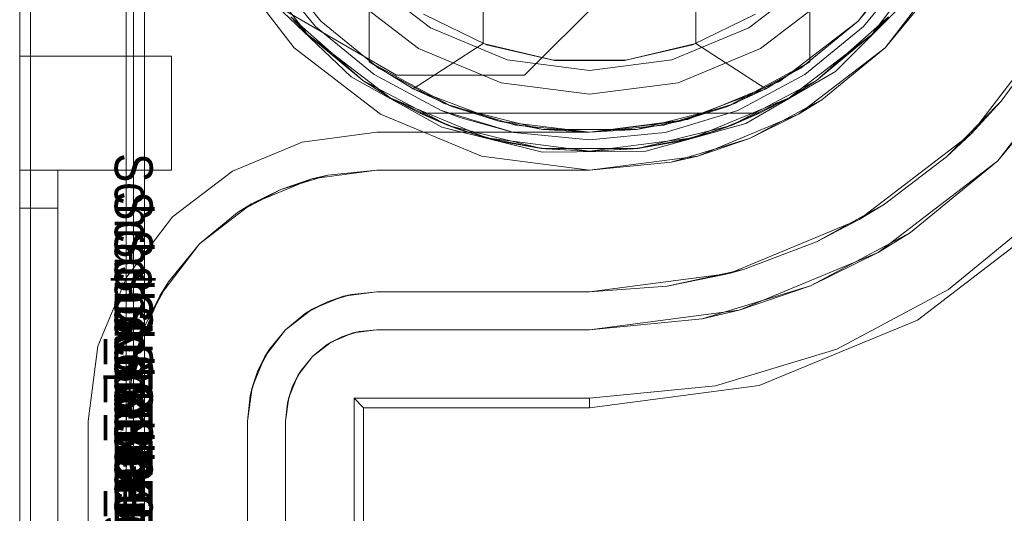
# Model space of a CAD drawing. Extents: x -620 to 300, y 62 to 1112.
# Tile 30 of 226: x -434.069 to -433.81, y 223.271 to 223.401. Entities that reach past the tile are written whole.
import ezdxf

# ---------------------------------------------------------------- set-up
doc = ezdxf.new("R2010")
doc.units = 0
doc.layers.get('0').update_dxf_attribs({"lineweight": 13})
doc.layers.add('AM_6', color=2, linetype='Continuous', lineweight=35, true_color=0xffff00)
doc.styles.get("Standard").update_dxf_attribs({"font": 'ARIALN.TTF'})

# ---------------------------------------------------------------- blocks, each defined once
blk = doc.blocks.new('Blockreferenz-A06CPVY0L0')
at = {"color": 251, "linetype": 'ByBlock', "lineweight": -2, "ltscale": 0.13, "true_color": 0x636363}
for p, q in [((-434.06887, 223.4715), (-434.06887, 220.1715)), ((-434.03599, 223.4715), (-434.03599, 220.1715)), ((-434.06598, 223.45117), (-434.06598, 220.1935)), ((-433.83226, 223.4215), (-433.84816, 223.40078)), ((-433.84816, 223.40078), (-433.83226, 223.4215)), ((-434.01413, 223.4165), (-433.99665, 223.39371)), ((-433.84108, 223.39371), (-433.8236, 223.4165)), ((-433.90918, 223.4133), (-433.93598, 223.3865)), ((-433.90918, 223.4133), (-433.93598, 223.3865)), ((-434.00133, 223.4049), (-433.98161, 223.38606)), ((-433.96967, 223.3865), (-434.00133, 223.4049)), ((-433.96967, 223.3865), (-434.00133, 223.4049)), ((-433.85418, 223.38752), (-433.83489, 223.40681)), ((-433.84816, 223.40078), (-433.86887, 223.38489)), ((-433.86887, 223.38489), (-433.84816, 223.40078)), ((-433.78723, 223.3955), (-433.81139, 223.36402)), ((-433.99665, 223.39371), (-433.97387, 223.37623)), ((-433.86387, 223.37623), (-433.84108, 223.39371)), ((-433.93598, 223.3865), (-433.96967, 223.3865)), ((-433.96967, 223.3865), (-433.96967, 223.3865)), ((-433.93598, 223.3865), (-433.96967, 223.3865)), ((-433.93598, 223.3865), (-433.93598, 223.3865)), ((-433.87774, 223.3738), (-433.85418, 223.38752)), ((-433.81139, 223.36402), (-433.79248, 223.38705)), ((-433.98161, 223.38606), (-433.95774, 223.37288)), ((-433.86887, 223.38489), (-433.89298, 223.3749)), ((-433.89298, 223.3749), (-433.86887, 223.38489)), ((-433.97387, 223.37623), (-433.94734, 223.36524)), ((-433.8904, 223.36524), (-433.86387, 223.37623)), ((-433.89298, 223.3749), (-433.91887, 223.3715)), ((-433.91887, 223.3715), (-433.89298, 223.3749)), ((-433.90403, 223.36654), (-433.87774, 223.3738)), ((-433.99454, 223.36891), (-433.97487, 223.3715)), ((-433.97487, 223.3715), (-433.99454, 223.36891)), ((-433.97487, 223.3715), (-433.97487, 223.3715)), ((-433.91887, 223.3715), (-433.97487, 223.3715)), ((-433.97487, 223.3715), (-433.91887, 223.3715)), ((-433.95774, 223.37288), (-433.93129, 223.36623)), ((-433.91887, 223.3715), (-433.91887, 223.3715)), ((-434.01287, 223.36131), (-433.99454, 223.36891)), ((-433.99454, 223.36891), (-434.01287, 223.36131)), ((-433.93129, 223.36623), (-433.90403, 223.36654)), ((-433.94734, 223.36524), (-433.91887, 223.3615)), ((-433.91887, 223.3615), (-433.8904, 223.36524)), ((-433.81139, 223.36402), (-433.84287, 223.33986)), ((-433.83442, 223.34511), (-433.81139, 223.36402)), ((-434.02861, 223.34924), (-434.01287, 223.36131)), ((-434.01287, 223.36131), (-434.02861, 223.34924)), ((-433.82442, 223.33015), (-433.79866, 223.35129)), ((-434.04068, 223.3335), (-434.02861, 223.34924)), ((-434.02861, 223.34924), (-434.04068, 223.3335)), ((-433.8326, 223.32208), (-433.79687, 223.3495)), ((-433.83442, 223.34511), (-433.8607, 223.33107)), ((-433.84287, 223.33986), (-433.83442, 223.34511)), ((-433.84287, 223.33986), (-433.87953, 223.32467)), ((-433.8607, 223.33107), (-433.84287, 223.33986)), ((-434.04828, 223.31517), (-434.04068, 223.3335)), ((-434.04068, 223.3335), (-434.04828, 223.31517)), ((-433.8607, 223.33107), (-433.88921, 223.32242)), ((-433.87953, 223.32467), (-433.8607, 223.33107)), ((-433.85381, 223.31444), (-433.82442, 223.33015)), ((-433.87953, 223.32467), (-433.91887, 223.3195)), ((-433.88921, 223.32242), (-433.87953, 223.32467)), ((-433.91887, 223.3195), (-433.88921, 223.32242)), ((-433.87421, 223.30484), (-433.8326, 223.32208)), ((-433.98405, 223.31767), (-433.97955, 223.31903)), ((-433.98108, 223.31868), (-433.97487, 223.3195)), ((-433.97955, 223.31903), (-433.98108, 223.31868)), ((-433.97487, 223.3195), (-433.97955, 223.31903)), ((-433.97955, 223.31903), (-433.97487, 223.3195)), ((-433.97487, 223.3195), (-433.91887, 223.3195)), ((-433.91887, 223.3195), (-433.97487, 223.3195)), ((-433.97487, 223.3195), (-433.97487, 223.3195)), ((-433.91887, 223.3195), (-433.91887, 223.3195)), ((-433.9882, 223.31545), (-433.98405, 223.31767)), ((-433.98687, 223.31628), (-433.98108, 223.31868)), ((-433.98405, 223.31767), (-433.98687, 223.31628)), ((-433.98108, 223.31868), (-433.98405, 223.31767)), ((-434.05087, 223.2955), (-434.04828, 223.31517)), ((-434.04828, 223.31517), (-434.05087, 223.2955)), ((-433.99184, 223.31247), (-433.98687, 223.31628)), ((-433.9882, 223.31545), (-433.99184, 223.31247)), ((-433.99184, 223.31247), (-433.9882, 223.31545)), ((-433.98687, 223.31628), (-433.9882, 223.31545)), ((-433.8857, 223.30476), (-433.85381, 223.31444)), ((-433.99565, 223.3075), (-433.99184, 223.31247)), ((-433.99184, 223.31247), (-433.99482, 223.30883)), ((-433.99482, 223.30883), (-433.99184, 223.31247)), ((-433.99704, 223.30468), (-433.99482, 223.30883)), ((-433.99482, 223.30883), (-433.99565, 223.3075)), ((-433.99805, 223.30171), (-433.99565, 223.3075)), ((-433.99565, 223.3075), (-433.99704, 223.30468)), ((-433.9984, 223.30018), (-433.99704, 223.30468)), ((-433.99704, 223.30468), (-433.99805, 223.30171)), ((-433.91887, 223.29896), (-433.87421, 223.30484)), ((-433.91887, 223.3015), (-433.8857, 223.30476)), ((-433.99887, 223.2955), (-433.99805, 223.30171)), ((-433.99805, 223.30171), (-433.9984, 223.30018)), ((-433.98087, 223.3015), (-433.91887, 223.3015)), ((-433.97834, 223.29896), (-433.98087, 223.3015)), ((-433.98087, 220.3415), (-433.98087, 223.3015)), ((-433.91887, 223.3015), (-433.91887, 223.29896)), ((-433.9984, 223.30018), (-433.99887, 223.2955)), ((-433.99887, 223.2955), (-433.9984, 223.30018)), ((-433.97834, 223.29896), (-433.91887, 223.29896)), ((-433.97834, 220.34403), (-433.97834, 223.29896)), ((-434.05087, 223.2955), (-434.05087, 223.2955)), ((-434.05087, 220.3475), (-434.05087, 223.2955)), ((-434.05087, 223.2955), (-434.05087, 220.3475)), ((-433.99887, 220.3475), (-433.99887, 223.2955)), ((-433.99887, 223.2955), (-433.99887, 220.3475)), ((-433.99887, 223.2955), (-433.99887, 223.2955))]:
    blk.add_line(p, q, dxfattribs=at)
blk = doc.blocks.new('Blockreferenz-A06CPVY8L0')
at = {"color": 9, "linetype": 'ByBlock', "lineweight": -2, "ltscale": 0.13, "true_color": 0xc1c9c4}
for p, q in [((-434.06887, 223.4715), (-434.06887, 220.1715)), ((-434.06887, 220.1715), (-434.06887, 223.4715)), ((-434.04087, 220.1715), (-434.04087, 223.4715)), ((-434.04087, 223.4715), (-434.04087, 223.2955)), ((-434.03887, 222.1215), (-434.03887, 223.4715)), ((-434.00201, 223.41594), (-433.98958, 223.40078)), ((-433.84816, 223.40078), (-433.83572, 223.41594)), ((-433.8236, 223.4165), (-433.84108, 223.39371)), ((-434.00368, 223.41483), (-433.99099, 223.39937)), ((-433.99099, 223.39937), (-434.00368, 223.41483)), ((-433.84674, 223.39937), (-433.83406, 223.41483)), ((-433.83406, 223.41483), (-433.84674, 223.39937)), ((-433.97809, 223.41227), (-433.96075, 223.39896)), ((-433.96075, 223.39896), (-433.97809, 223.41227)), ((-433.87699, 223.39896), (-433.85964, 223.41227)), ((-433.85964, 223.41227), (-433.87699, 223.39896)), ((-433.84108, 223.39371), (-433.8274, 223.41038)), ((-433.98251, 223.40786), (-433.96387, 223.39355)), ((-433.98251, 223.40786), (-433.96387, 223.39355)), ((-433.87387, 223.39355), (-433.85523, 223.40786)), ((-433.87387, 223.39355), (-433.85523, 223.40786)), ((-433.99099, 223.39937), (-433.97553, 223.38669)), ((-433.97553, 223.38669), (-433.99099, 223.39937)), ((-433.98958, 223.40078), (-433.97442, 223.38835)), ((-433.86331, 223.38835), (-433.84816, 223.40078)), ((-433.8622, 223.38669), (-433.84674, 223.39937)), ((-433.84674, 223.39937), (-433.8622, 223.38669)), ((-433.79589, 223.4005), (-433.81846, 223.37109)), ((-433.96075, 223.39896), (-433.94054, 223.39059)), ((-433.94054, 223.39059), (-433.96075, 223.39896)), ((-433.89719, 223.39059), (-433.87699, 223.39896)), ((-433.87699, 223.39896), (-433.89719, 223.39059)), ((-433.81056, 223.37966), (-433.79845, 223.39623)), ((-433.96387, 223.39355), (-433.94216, 223.38456)), ((-433.96387, 223.39355), (-433.94216, 223.38456)), ((-433.89557, 223.38456), (-433.87387, 223.39355)), ((-433.89557, 223.38456), (-433.87387, 223.39355)), ((-433.84108, 223.39371), (-433.86387, 223.37623)), ((-433.85775, 223.38003), (-433.84108, 223.39371)), ((-434.06887, 223.3915), (-434.06887, 223.39047)), ((-434.02887, 223.3915), (-434.06887, 223.3915)), ((-434.06887, 223.3915), (-434.06887, 223.3915)), ((-434.02887, 223.3915), (-434.06887, 223.3915)), ((-434.06887, 223.39047), (-434.06887, 223.3915)), ((-434.06887, 223.39047), (-434.06887, 223.38748)), ((-434.06887, 223.38748), (-434.06887, 223.39047)), ((-434.02887, 223.39047), (-434.02887, 223.3915)), ((-434.02887, 223.39047), (-434.02887, 223.3915)), ((-434.02887, 223.3915), (-434.02887, 223.3915)), ((-434.02887, 223.38748), (-434.02887, 223.39047)), ((-434.02887, 223.38748), (-434.02887, 223.39047)), ((-433.94054, 223.39059), (-433.91887, 223.38774)), ((-433.91887, 223.38774), (-433.94054, 223.39059)), ((-433.91887, 223.38774), (-433.89719, 223.39059)), ((-433.89719, 223.39059), (-433.91887, 223.38774)), ((-434.06887, 223.38748), (-434.06887, 223.38271)), ((-434.06887, 223.38271), (-434.06887, 223.38748)), ((-434.02887, 223.38271), (-434.02887, 223.38748)), ((-434.02887, 223.38271), (-434.02887, 223.38748)), ((-433.97553, 223.38669), (-433.9579, 223.37726)), ((-433.9579, 223.37726), (-433.97553, 223.38669)), ((-433.97442, 223.38835), (-433.95713, 223.37911)), ((-433.8806, 223.37911), (-433.86331, 223.38835)), ((-433.87983, 223.37726), (-433.8622, 223.38669)), ((-433.8622, 223.38669), (-433.87983, 223.37726)), ((-433.94216, 223.38456), (-433.91887, 223.3815)), ((-433.94216, 223.38456), (-433.91887, 223.3815)), ((-433.91887, 223.3815), (-433.89557, 223.38456)), ((-433.91887, 223.3815), (-433.89557, 223.38456)), ((-434.06887, 223.38271), (-434.06887, 223.3765)), ((-434.06887, 223.3765), (-434.06887, 223.38271)), ((-434.02887, 223.3765), (-434.02887, 223.38271)), ((-434.02887, 223.3765), (-434.02887, 223.38271)), ((-433.95713, 223.37911), (-433.93838, 223.37342)), ((-433.89936, 223.37342), (-433.8806, 223.37911)), ((-433.86387, 223.37623), (-433.85775, 223.38003)), ((-433.86157, 223.37799), (-433.85775, 223.38003)), ((-433.81056, 223.37966), (-433.82492, 223.36502)), ((-433.81846, 223.37109), (-433.81056, 223.37966)), ((-434.06887, 223.3765), (-434.06887, 223.36926)), ((-434.06887, 223.36926), (-434.06887, 223.3765)), ((-434.02887, 223.36926), (-434.02887, 223.3765)), ((-434.02887, 223.36926), (-434.02887, 223.3765)), ((-433.9579, 223.37726), (-433.93877, 223.37146)), ((-433.9579, 223.37726), (-433.95298, 223.37537)), ((-433.95298, 223.37537), (-433.9579, 223.37726)), ((-433.89897, 223.37146), (-433.87983, 223.37726)), ((-433.87983, 223.37726), (-433.89897, 223.37146)), ((-433.86387, 223.37623), (-433.8904, 223.36524)), ((-433.87677, 223.36987), (-433.86387, 223.37623)), ((-433.8683, 223.37439), (-433.86157, 223.37799)), ((-433.95298, 223.37537), (-433.93877, 223.37146)), ((-433.93877, 223.37146), (-433.95298, 223.37537)), ((-433.87677, 223.36987), (-433.8683, 223.37439)), ((-433.93877, 223.37146), (-433.91887, 223.3695)), ((-433.91887, 223.3695), (-433.93877, 223.37146)), ((-433.93838, 223.37342), (-433.91887, 223.3715)), ((-433.91887, 223.3715), (-433.89936, 223.37342)), ((-433.91887, 223.3695), (-433.89897, 223.37146)), ((-433.89897, 223.37146), (-433.91887, 223.3695)), ((-433.81846, 223.37109), (-433.84787, 223.34852)), ((-433.82492, 223.36502), (-433.81846, 223.37109)), ((-434.06887, 223.36926), (-434.06887, 223.3615)), ((-434.06887, 223.3615), (-434.06887, 223.36926)), ((-434.02887, 223.3615), (-434.02887, 223.36926)), ((-434.02887, 223.3615), (-434.02887, 223.36926)), ((-433.8904, 223.36524), (-433.87677, 223.36987)), ((-433.88596, 223.36708), (-433.87677, 223.36987)), ((-433.89326, 223.36487), (-433.88596, 223.36708)), ((-433.8904, 223.36524), (-433.91887, 223.3615)), ((-433.91887, 223.3615), (-433.89741, 223.36361)), ((-433.89741, 223.36361), (-433.8904, 223.36524)), ((-433.89741, 223.36361), (-433.89326, 223.36487)), ((-433.84124, 223.35259), (-433.82492, 223.36502)), ((-434.06887, 223.3615), (-434.06887, 223.3613)), ((-434.06387, 223.3615), (-434.06887, 223.3615)), ((-434.06887, 223.3615), (-434.05887, 223.3615)), ((-434.06887, 223.3615), (-434.06887, 221.8215)), ((-434.06887, 223.3615), (-434.06887, 223.3615)), ((-434.06387, 223.3615), (-434.06887, 223.3615)), ((-434.06887, 223.36115), (-434.06887, 223.3615)), ((-434.06887, 221.8215), (-434.06887, 223.3615)), ((-434.06887, 223.3615), (-434.05887, 223.3615)), ((-434.06887, 223.3613), (-434.06887, 223.36073)), ((-434.06887, 223.36016), (-434.06887, 223.36115)), ((-434.06887, 223.36073), (-434.06887, 223.35981)), ((-434.05887, 223.3615), (-434.06387, 223.3615)), ((-434.05887, 223.3615), (-434.06387, 223.3615)), ((-434.05887, 223.3613), (-434.05887, 223.3615)), ((-434.05887, 223.3615), (-434.02887, 223.3615)), ((-434.05887, 221.8215), (-434.05887, 223.3615)), ((-434.05887, 223.3615), (-434.05887, 223.3615)), ((-434.05887, 223.3613), (-434.05887, 223.3615)), ((-434.05887, 223.3615), (-434.05887, 223.3615)), ((-434.05887, 223.3615), (-434.02887, 223.3615)), ((-434.05887, 223.3615), (-434.05887, 221.8215)), ((-434.05887, 223.36073), (-434.05887, 223.3613)), ((-434.05887, 223.36073), (-434.05887, 223.3613)), ((-434.05887, 223.35981), (-434.05887, 223.36073)), ((-434.05887, 223.35981), (-434.05887, 223.36073)), ((-434.02887, 223.3615), (-434.02887, 223.3615)), ((-433.97487, 223.3615), (-433.99195, 223.35925)), ((-433.98774, 223.36023), (-433.97487, 223.3615)), ((-433.97487, 223.3615), (-433.98774, 223.36023)), ((-433.91887, 223.3615), (-433.97487, 223.3615)), ((-433.97487, 223.3615), (-433.9579, 223.3615)), ((-433.97487, 223.3615), (-433.97487, 223.3615)), ((-433.9579, 223.3615), (-433.93877, 223.3615)), ((-433.93877, 223.3615), (-433.91887, 223.3615)), ((-433.91887, 223.3615), (-433.91887, 223.3615)), ((-434.06887, 223.35857), (-434.06887, 223.36016)), ((-434.06887, 223.35981), (-434.06887, 223.35857)), ((-434.06887, 223.35857), (-434.06887, 223.35705)), ((-434.06887, 223.3565), (-434.06887, 223.35857)), ((-434.05887, 223.35857), (-434.05887, 223.35981)), ((-434.05887, 223.35857), (-434.05887, 223.35981)), ((-434.05887, 223.35705), (-434.05887, 223.35857)), ((-434.05887, 223.35705), (-434.05887, 223.35857)), ((-433.99195, 223.35925), (-434.00787, 223.35265)), ((-434.00012, 223.35647), (-433.98774, 223.36023)), ((-433.99195, 223.35925), (-434.00012, 223.35647)), ((-433.98774, 223.36023), (-433.99195, 223.35925)), ((-434.06887, 223.35705), (-434.06887, 223.35532)), ((-434.06887, 223.35408), (-434.06887, 223.3565)), ((-434.06887, 223.35532), (-434.06887, 223.35345)), ((-434.05887, 223.35532), (-434.05887, 223.35705)), ((-434.05887, 223.35532), (-434.05887, 223.35705)), ((-434.05887, 223.35345), (-434.05887, 223.35532)), ((-434.05887, 223.35345), (-434.05887, 223.35532)), ((-434.01153, 223.35037), (-434.00012, 223.35647)), ((-434.00012, 223.35647), (-434.00787, 223.35265)), ((-434.06887, 223.3515), (-434.06887, 223.35408)), ((-434.06887, 223.35345), (-434.06887, 223.3515)), ((-434.05887, 223.3515), (-434.05887, 223.35345)), ((-434.05887, 223.3515), (-434.05887, 223.35345)), ((-434.06887, 223.3515), (-434.06387, 223.3515)), ((-434.06887, 223.3515), (-434.06887, 221.8215)), ((-434.06387, 223.3515), (-434.06887, 223.3515)), ((-434.06887, 220.2915), (-434.06887, 223.3515)), ((-434.06387, 223.3515), (-434.05887, 223.3515)), ((-434.05887, 223.3515), (-434.06387, 223.3515)), ((-434.05887, 221.8215), (-434.05887, 223.3515)), ((-434.05887, 220.2915), (-434.05887, 223.3515)), ((-434.00787, 223.35265), (-434.02154, 223.34216)), ((-434.02154, 223.34216), (-434.01153, 223.35037)), ((-434.01153, 223.35037), (-434.02154, 223.34216)), ((-434.00787, 223.35265), (-434.01153, 223.35037)), ((-433.84124, 223.35259), (-433.85918, 223.34265)), ((-433.84787, 223.34852), (-433.84124, 223.35259)), ((-433.84787, 223.34852), (-433.88211, 223.33433)), ((-433.85918, 223.34265), (-433.84787, 223.34852)), ((-433.87837, 223.33539), (-433.85918, 223.34265)), ((-434.02154, 223.34216), (-434.03202, 223.3285)), ((-434.02974, 223.33216), (-434.02154, 223.34216)), ((-434.02154, 223.34216), (-434.02974, 223.33216)), ((-433.87837, 223.33539), (-433.89841, 223.33098)), ((-433.88211, 223.33433), (-433.87837, 223.33539)), ((-434.03584, 223.32075), (-434.02974, 223.33216)), ((-434.02974, 223.33216), (-434.03202, 223.3285)), ((-433.88211, 223.33433), (-433.91887, 223.3295)), ((-433.89841, 223.33098), (-433.88211, 223.33433)), ((-433.98367, 223.32834), (-433.97487, 223.3295)), ((-433.97487, 223.3295), (-433.9815, 223.32884)), ((-433.97487, 223.3295), (-433.91887, 223.3295)), ((-433.91887, 223.3295), (-433.97487, 223.3295)), ((-433.97487, 223.3295), (-433.97487, 223.3295)), ((-433.91887, 223.3295), (-433.89841, 223.33098)), ((-433.89841, 223.33098), (-433.91887, 223.3295)), ((-433.91887, 223.3295), (-433.91887, 223.3295)), ((-434.03202, 223.3285), (-434.03862, 223.31258)), ((-434.03202, 223.3285), (-434.03584, 223.32075)), ((-433.99187, 223.32494), (-433.98367, 223.32834)), ((-433.98788, 223.32691), (-433.99187, 223.32494)), ((-433.99049, 223.32551), (-433.98788, 223.32691)), ((-433.98367, 223.32834), (-433.98788, 223.32691)), ((-433.98788, 223.32691), (-433.98504, 223.32777)), ((-433.98504, 223.32777), (-433.98278, 223.32845)), ((-433.9815, 223.32884), (-433.98367, 223.32834)), ((-433.98278, 223.32845), (-433.9815, 223.32884)), ((-433.99891, 223.31954), (-433.99187, 223.32494)), ((-433.99187, 223.32494), (-433.99376, 223.32377)), ((-433.99376, 223.32377), (-433.99257, 223.3244)), ((-433.99257, 223.3244), (-433.99049, 223.32551)), ((-433.99376, 223.32377), (-433.99891, 223.31954)), ((-434.0396, 223.30837), (-434.03584, 223.32075)), ((-434.03584, 223.32075), (-434.03862, 223.31258)), ((-434.00431, 223.3125), (-433.99891, 223.31954)), ((-433.99891, 223.31954), (-434.00314, 223.31439)), ((-434.00314, 223.31439), (-434.00431, 223.3125)), ((-434.00377, 223.3132), (-434.00314, 223.31439)), ((-434.03862, 223.31258), (-434.04087, 223.2955)), ((-434.03862, 223.31258), (-434.0396, 223.30837)), ((-434.00771, 223.3043), (-434.00431, 223.3125)), ((-434.00431, 223.3125), (-434.00628, 223.30851)), ((-434.00488, 223.31112), (-434.00377, 223.3132)), ((-434.00628, 223.30851), (-434.00488, 223.31112)), ((-434.04087, 223.2955), (-434.0396, 223.30837)), ((-434.0396, 223.30837), (-434.04087, 223.2955)), ((-434.00628, 223.30851), (-434.00771, 223.3043)), ((-434.00714, 223.30567), (-434.00628, 223.30851)), ((-434.00887, 223.2955), (-434.00771, 223.3043)), ((-434.00771, 223.3043), (-434.00821, 223.30213)), ((-434.00782, 223.30341), (-434.00714, 223.30567)), ((-434.00821, 223.30213), (-434.00887, 223.2955)), ((-434.00821, 223.30213), (-434.00782, 223.30341)), ((-434.04087, 223.2955), (-434.04087, 220.3475)), ((-434.04087, 223.2955), (-434.04087, 223.2955)), ((-434.00887, 220.3475), (-434.00887, 223.2955)), ((-434.00887, 223.2955), (-434.00887, 223.2315)), ((-434.00887, 223.2955), (-434.00887, 223.2955))]:
    blk.add_line(p, q, dxfattribs=at)
blk = doc.blocks.new('Blockreferenz-A06CPVYEL0')
at = {"color": 0, "linetype": 'ByBlock', "lineweight": -2, "ltscale": 0.13}
for p, q in [((-433.97687, 223.39003), (-433.97687, 223.55296)), ((-433.86087, 223.55296), (-433.86087, 223.39003)), ((-433.94687, 223.54814), (-433.94687, 223.39485)), ((-433.89087, 223.39485), (-433.89087, 223.54814)), ((-433.99311, 223.39725), (-434.0098, 223.419)), ((-434.0098, 223.419), (-433.99311, 223.39725)), ((-433.82793, 223.419), (-433.84462, 223.39725)), ((-433.84462, 223.39725), (-433.82793, 223.419)), ((-433.97687, 223.4141), (-433.97687, 223.39003)), ((-433.86087, 223.39003), (-433.86087, 223.4141)), ((-433.94599, 223.39454), (-433.96254, 223.40257)), ((-433.8752, 223.40257), (-433.89174, 223.39454)), ((-433.97856, 223.38512), (-433.99752, 223.40193)), ((-433.99752, 223.40193), (-433.99311, 223.39725)), ((-433.99752, 223.40193), (-433.99311, 223.39725)), ((-433.99752, 223.40193), (-433.97856, 223.38512)), ((-433.84022, 223.40193), (-433.85917, 223.38512)), ((-433.85917, 223.38512), (-433.84022, 223.40193)), ((-433.84462, 223.39725), (-433.84022, 223.40193)), ((-433.84462, 223.39725), (-433.84022, 223.40193)), ((-433.99311, 223.39725), (-433.97856, 223.38512)), ((-433.97137, 223.38056), (-433.99311, 223.39725)), ((-433.99311, 223.39725), (-433.97856, 223.38512)), ((-433.99311, 223.39725), (-433.97137, 223.38056)), ((-433.84462, 223.39725), (-433.86637, 223.38056)), ((-433.86637, 223.38056), (-433.84462, 223.39725)), ((-433.85917, 223.38512), (-433.84462, 223.39725)), ((-433.85917, 223.38512), (-433.84462, 223.39725)), ((-433.94687, 223.39485), (-433.96527, 223.38291)), ((-433.92837, 223.39045), (-433.94687, 223.39485)), ((-433.92806, 223.39042), (-433.94599, 223.39454)), ((-433.89174, 223.39454), (-433.90967, 223.39042)), ((-433.89087, 223.39485), (-433.90936, 223.39045)), ((-433.87247, 223.38291), (-433.89087, 223.39485)), ((-433.97687, 223.39003), (-433.96527, 223.38291)), ((-433.95514, 223.37831), (-433.97687, 223.39003)), ((-433.96527, 223.38291), (-433.97687, 223.39003)), ((-433.97687, 223.39003), (-433.97687, 223.39003)), ((-433.90936, 223.39045), (-433.92837, 223.39045)), ((-433.90967, 223.39042), (-433.92806, 223.39042)), ((-433.86087, 223.39003), (-433.88259, 223.37831)), ((-433.87247, 223.38291), (-433.86087, 223.39003)), ((-433.86087, 223.39003), (-433.87247, 223.38291)), ((-433.86087, 223.39003), (-433.86087, 223.39003)), ((-433.97856, 223.38512), (-433.97137, 223.38056)), ((-433.95613, 223.37333), (-433.97856, 223.38512)), ((-433.97856, 223.38512), (-433.97137, 223.38056)), ((-433.97856, 223.38512), (-433.95613, 223.37333)), ((-433.85917, 223.38512), (-433.8816, 223.37333)), ((-433.8816, 223.37333), (-433.85917, 223.38512)), ((-433.86637, 223.38056), (-433.85917, 223.38512)), ((-433.86637, 223.38056), (-433.85917, 223.38512)), ((-433.96527, 223.38291), (-433.95514, 223.37831)), ((-433.96527, 223.38291), (-433.94276, 223.37439)), ((-433.89497, 223.37439), (-433.87247, 223.38291)), ((-433.88259, 223.37831), (-433.87247, 223.38291)), ((-433.97137, 223.38056), (-433.96359, 223.3765)), ((-433.94604, 223.37007), (-433.97137, 223.38056)), ((-433.97137, 223.38056), (-433.95613, 223.37333)), ((-433.97137, 223.38056), (-433.94604, 223.37007)), ((-433.86637, 223.38056), (-433.89169, 223.37007)), ((-433.89169, 223.37007), (-433.86637, 223.38056)), ((-433.8816, 223.37333), (-433.86637, 223.38056)), ((-433.87414, 223.3765), (-433.86637, 223.38056)), ((-433.96359, 223.3765), (-433.95613, 223.37333)), ((-433.96359, 223.3765), (-433.95289, 223.37216)), ((-433.87414, 223.3765), (-433.96359, 223.3765)), ((-433.96359, 223.3765), (-433.96359, 223.3765)), ((-433.96359, 223.3765), (-433.95289, 223.37216)), ((-433.87414, 223.3765), (-433.96359, 223.3765)), ((-433.93121, 223.37226), (-433.95514, 223.37831)), ((-433.95514, 223.37831), (-433.94276, 223.37439)), ((-433.88259, 223.37831), (-433.90652, 223.37226)), ((-433.89497, 223.37439), (-433.88259, 223.37831)), ((-433.88484, 223.37216), (-433.87414, 223.3765)), ((-433.88484, 223.37216), (-433.87414, 223.3765)), ((-433.8816, 223.37333), (-433.87414, 223.3765)), ((-433.87414, 223.3765), (-433.87414, 223.3765)), ((-433.94276, 223.37439), (-433.93121, 223.37226)), ((-433.94276, 223.37439), (-433.91887, 223.3715)), ((-433.91887, 223.3715), (-433.89497, 223.37439)), ((-433.90652, 223.37226), (-433.89497, 223.37439)), ((-433.95613, 223.37333), (-433.95289, 223.37216)), ((-433.93153, 223.36726), (-433.95613, 223.37333)), ((-433.95613, 223.37333), (-433.94604, 223.37007)), ((-433.95613, 223.37333), (-433.93153, 223.36726)), ((-433.95289, 223.37216), (-433.94986, 223.37131)), ((-433.95289, 223.37216), (-433.94604, 223.37007)), ((-433.94178, 223.36903), (-433.95289, 223.37216)), ((-433.94986, 223.37131), (-433.94428, 223.36973)), ((-433.90652, 223.37226), (-433.93121, 223.37226)), ((-433.93121, 223.37226), (-433.91887, 223.3715)), ((-433.91887, 223.3715), (-433.90652, 223.37226)), ((-433.8816, 223.37333), (-433.9062, 223.36726)), ((-433.9062, 223.36726), (-433.8816, 223.37333)), ((-433.88484, 223.37216), (-433.89595, 223.36903)), ((-433.89345, 223.36973), (-433.88787, 223.37131)), ((-433.89169, 223.37007), (-433.8816, 223.37333)), ((-433.89169, 223.37007), (-433.88484, 223.37216)), ((-433.88787, 223.37131), (-433.88484, 223.37216)), ((-433.88484, 223.37216), (-433.8816, 223.37333)), ((-433.94604, 223.37007), (-433.94178, 223.36903)), ((-433.91887, 223.3665), (-433.94604, 223.37007)), ((-433.94604, 223.37007), (-433.93153, 223.36726)), ((-433.94604, 223.37007), (-433.91887, 223.3665)), ((-433.94428, 223.36973), (-433.94178, 223.36903)), ((-433.94178, 223.36903), (-433.93153, 223.36726)), ((-433.94178, 223.36903), (-433.93039, 223.36713)), ((-433.94178, 223.36903), (-433.93039, 223.36713)), ((-433.89169, 223.37007), (-433.91887, 223.3665)), ((-433.91887, 223.3665), (-433.89169, 223.37007)), ((-433.90734, 223.36713), (-433.89595, 223.36903)), ((-433.90734, 223.36713), (-433.89595, 223.36903)), ((-433.9062, 223.36726), (-433.89169, 223.37007)), ((-433.9062, 223.36726), (-433.89595, 223.36903)), ((-433.89595, 223.36903), (-433.89169, 223.37007)), ((-433.89595, 223.36903), (-433.89345, 223.36973)), ((-433.93153, 223.36726), (-433.93039, 223.36713)), ((-433.9062, 223.36726), (-433.93153, 223.36726)), ((-433.93153, 223.36726), (-433.91887, 223.3665)), ((-433.93153, 223.36726), (-433.9062, 223.36726)), ((-433.93039, 223.36713), (-433.91887, 223.3665)), ((-433.93039, 223.36713), (-433.91887, 223.3665)), ((-433.91887, 223.3665), (-433.9062, 223.36726)), ((-433.91887, 223.3665), (-433.90734, 223.36713)), ((-433.91887, 223.3665), (-433.90734, 223.36713)), ((-433.90734, 223.36713), (-433.9062, 223.36726))]:
    blk.add_line(p, q, dxfattribs=at)
at = {"layer": 'AM_6', "char_height": 0.01, "attachment_point": 1, "rotation": 270}
for s, insert in [('{\\fArial Narrow;Schraube_TK34mm-schwarz}', (-434.03387, 223.36598)), ('{\\fArial Narrow;Schraube_TK34mm-schwarz}', (-434.03387, 223.35598)), ('{\\fArial Narrow;Schraube_TK34mm-schwarz}', (-434.03387, 223.34598)), ('{\\fArial Narrow;$CNSORDERNO.}', (-434.03387, 223.33608)), ('{\\fArial Narrow;Schraube_TK34mm-schwarz}', (-434.03387, 223.32598)), ('{\\fArial Narrow;Spelsberg}', (-434.03387, 223.31598)), ('{\\fArial Narrow;Schraube_TK34mm-schwarz}', (-434.03387, 223.30598)), ('{\\fArial Narrow;SPELSBERG}', (-434.03387, 223.29598)), ('{\\fArial Narrow;1}', (-434.03387, 223.28528))]:
    blk.add_mtext(s, dxfattribs=dict(at, insert=insert))

msp = doc.modelspace()

# ---------------------------------------------------------------- block references
at = {"ltscale": 0.13}
for name in ['Blockreferenz-A06CPVY0L0', 'Blockreferenz-A06CPVY8L0', 'Blockreferenz-A06CPVYEL0']:
    msp.add_blockref(name, (0, 0), dxfattribs=at)

doc.saveas('drawing.dxf')
